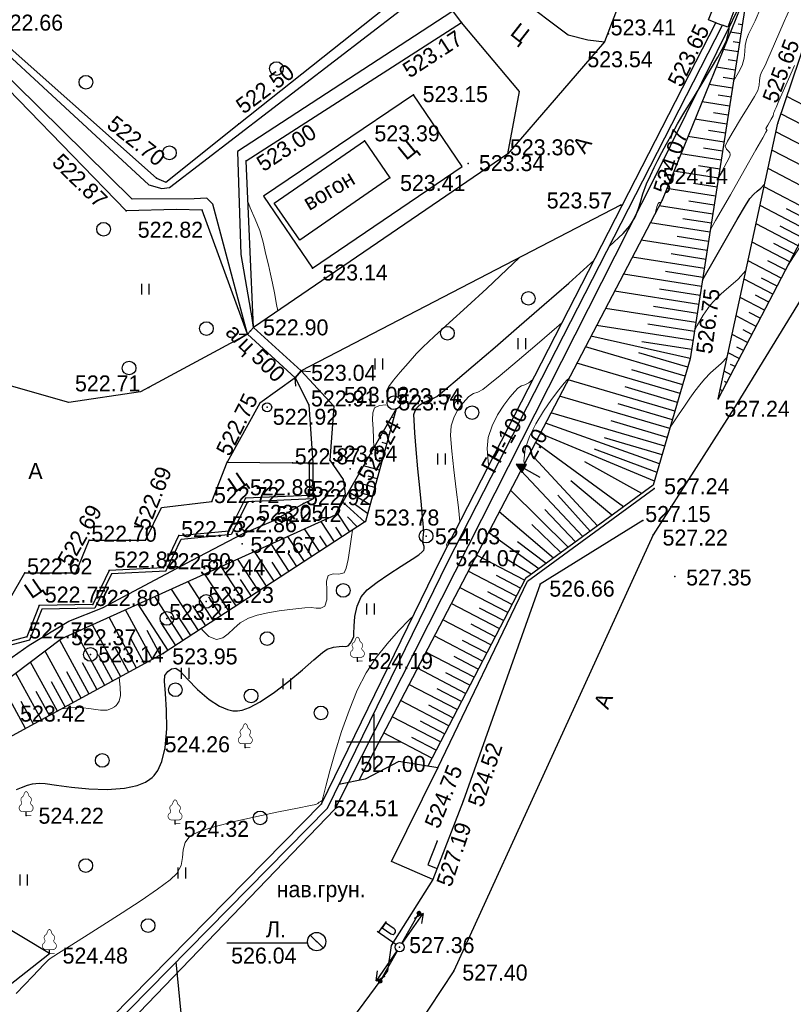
# Model space of a CAD drawing. Header units: millimetres. Extents: x 767170 to 66149698, y -983507 to 2493658.
# Tile 175 of 256: x 2590009 to 2632280, y -572026 to -518113. Entities that reach past the tile are written whole.
import ezdxf

# ---------------------------------------------------------------- set-up
doc = ezdxf.new("R2010")
doc.units = ezdxf.units.MM
for name, pattern in [('Д_ТРОТ_ТРУБА', [3, 1.5, -1.5]), ('ДОРОГИ_СТРОЯЩ', [9, 8, -1]), ('Контура низ откосов  Штриховая 0.1-0.5 - - - - - - -', [0.6, 0.1, -0.5])]:
    doc.linetypes.add(name, pattern=pattern)
for name, color, linetype in [('(001) Сетка', 92, 'Continuous'), ('(004) Точки рельефа', 7, 'Continuous'), ('(004a) Точки рельефа (отк.)', 7, 'Continuous'), ('(007) Здания', 7, 'Continuous'), ('(011) Колодцы', 7, 'Continuous'), ('(013) Газ', 30, 'ИК_Газопровод -------г--------'), ('(014) Водопровод', 5, 'ИК_Водопровод -------в--------'), ('(017) Канализация', 33, 'KANALIS_K_1'), ('(022) Возд. Линии', 7, 'Continuous'), ('(025) Дорога', 7, 'Continuous'), ('(027) Гидрография', 7, 'Continuous'), ('(028) Гидротехн.', 7, 'Continuous'), ('(031) Горизонтали', 42, 'Continuous'), ('(035) Откосы', 7, 'Continuous'), ('(036) Растительность', 7, 'Continuous'), ('(038) Деревья', 7, 'Continuous'), ('(039) Земля', 7, 'Continuous'), ('(040) Ограда', 7, 'Continuous')]:
    doc.layers.add(name, color=color, linetype=linetype)
doc.layers.add('(032) Горизонтали утолщенные', color=32, linetype='Continuous', lineweight=30)
doc.styles.add('BM-431', font='txt')
doc.styles.add('D-431', font='txt')
doc.styles.add('S', font='txtwr', dxfattribs={"oblique": 15})
doc.styles.get("Standard").update_dxf_attribs({"font": 'isocpeui.ttf'})
doc.linetypes.add('GAZ_VOZDUSH', pattern='A,1,-2,["~",Standard,S=3,R=0,X=-1.5,Y=-1.5],-1,10', length=14)
doc.linetypes.add('KANALIS_K_1', pattern='A,1,[">",Standard,S=1.8,R=0,X=-0.9,Y=-0.9],3,-1,["К",Standard,S=1.8,R=0,X=-0.9,Y=-0.9],-1,10', length=16)
doc.linetypes.add('ИК_Водопровод -------в--------', pattern='A,9,-0.6,["В",Standard,S=1.2,R=0,X=0,Y=-0.6],-1.2', length=10.8)
doc.linetypes.add('ИК_Газопровод -------г--------', pattern='A,9,-0.6,["Г",Standard,S=1.2,R=0,X=0,Y=-0.6],-1.2', length=10.8)
doc.linetypes.add('ОГРАДА_БЕТ', pattern='A,4,["|",Standard,S=0.8,R=0,X=0,Y=-0.8],4', length=8)
doc.linetypes.add('ОТКОСЫ_НЕУКР', pattern='A,0.5,["|",Standard,S=1.2,R=0,X=0,Y=-1.2],1,["|",Standard,S=0.5,R=0,X=0,Y=-0.5],0.5', length=2)
doc.linetypes.add('ОТКОСЫ_НЕУКР1', pattern='A,0.5,["|",Standard,S=-1.2,R=0,X=0,Y=1.2],1,["|",Standard,S=-0.5,R=0,X=0,Y=0.5],0.5', length=2)

# ---------------------------------------------------------------- blocks, each defined once
blk = doc.blocks.new('d')
at = {"layer": '(038) Деревья'}
blk.add_ellipse((0, 0), major_axis=(0.265, 0.265), ratio=1, start_param=5.497787, end_param=11.780972, dxfattribs=at)
blk = doc.blocks.new('I04010')
for p, q in [((-0.412273, 0.007146), (-0.412273, 1.207146)), ((0.387727, 1.207146), (0.387727, 0.007146))]:
    blk.add_line(p, q)
blk = doc.blocks.new('Setka')
at = {"layer": '(001) Сетка'}
for p, q in [((0, 1.5), (0, -1.5)), ((-1.5, 0), (1.5, 0))]:
    blk.add_line(p, q, dxfattribs=at)
blk = doc.blocks.new('d-flat-35-flat-1')
at = {"layer": '(038) Деревья'}
blk.add_ellipse((0, 0), major_axis=(0.265, 0.265), ratio=1, start_param=5.497787, end_param=11.780972, dxfattribs=at)
blk = doc.blocks.new('d-flat-34-flat-1')
at = {"layer": '(038) Деревья'}
blk.add_ellipse((0, 0), major_axis=(0.265, 0.265), ratio=1, start_param=5.497787, end_param=11.780972, dxfattribs=at)
blk = doc.blocks.new('I01171-flat-5-flat-1')
at = {"layer": '(011) Колодцы'}
blk.add_line((-0.361, 0.349), (0.351, -0.349), dxfattribs=at)
blk.add_circle((0, 0), 0.5, dxfattribs=at)
at = {"color": 4, "style": 'S', "oblique": 15}
blk.add_attdef('Z', (0.808, -0.547), '', height=1, dxfattribs=at)
blk = doc.blocks.new('f-flat-5-flat-1')
at = {"layer": '(022) Возд. Линии'}
for points in [[(-1.148, 0.801), (-0.719, 1.416)], [(-0.205, 0.143), (-1.23, 0.859)]]:
    blk.add_lwpolyline(points, dxfattribs=at)
blk.add_lwpolyline([(-0.254, 0.772), (-0.254, 0.772, 0.414214), (-0.294, 0.998), (-0.776, 1.334), (-0.962, 1.068), (-0.48, 0.732, 0.414214)], format="xyb", close=True, dxfattribs=at)
blk.add_circle((0, 0), 0.25, dxfattribs=at)
blk = doc.blocks.new('S1-flat-6-flat-1')
at = {"layer": '(022) Возд. Линии'}
for p, q in [((0, 0), (-1.145, -1.64)), ((-1.145, -1.64), (-1.064, -1.087)), ((-1.145, -1.64), (-0.654, -1.373))]:
    blk.add_line(p, q, dxfattribs=at)
blk = doc.blocks.new('S2-flat-6-flat-1')
at = {"layer": '(022) Возд. Линии'}
for p, q in [((0, 0), (1.145, 1.64)), ((1.145, 1.64), (0.654, 1.373)), ((1.145, 1.64), (1.064, 1.087))]:
    blk.add_line(p, q, dxfattribs=at)
blk = doc.blocks.new('s3-flat-8-flat-1')
at = {"layer": '(022) Возд. Линии'}
h = blk.add_hatch(dxfattribs=at)
h.set_pattern_fill('ACET-2D-ACET-2D-ANSI31', color=256, scale=0.01, angle=60.2458, style=0)
h.set_pattern_definition([(105.245828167, (-32401.5294, -79738.96087), (-0.030632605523, -0.008349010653), [])])
edge = h.paths.add_edge_path()
edge.add_arc((0.943, 1.65), 0.1, 0, 360)
blk.add_lwpolyline([(0, 0), (0.993, 1.736)], dxfattribs=at)
blk.add_circle((0.943, 1.65), 0.1, dxfattribs=at)
blk = doc.blocks.new('s4-flat-8-flat-1')
at = {"layer": '(022) Возд. Линии'}
h = blk.add_hatch(dxfattribs=at)
h.set_pattern_fill('ACET-2D-ACET-2D-ANSI31', color=256, scale=0.01, angle=240.2458, style=0)
h.set_pattern_definition([(285.245828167, (-32401.28193, -79738.52796), (0.030632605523, 0.008349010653), [])])
edge = h.paths.add_edge_path()
edge.add_arc((-0.943, -1.65), 0.1, 0, 360)
blk.add_lwpolyline([(0, 0), (-0.993, -1.736)], dxfattribs=at)
blk.add_circle((-0.943, -1.65), 0.1, dxfattribs=at)
blk = doc.blocks.new('prov-s-flat-6-flat-1')
at = {"layer": '(022) Возд. Линии'}
for name, p in [('s3-flat-8-flat-1', (0.123, 0.216)), ('s4-flat-8-flat-1', (-0.124, -0.217))]:
    blk.add_blockref(name, p, dxfattribs=at)
blk = doc.blocks.new('U1061-flat-1-flat-1')
at = {"layer": '(022) Возд. Линии'}
blk.add_circle((0, 0), 0.25, dxfattribs=at)
at = {"color": 4, "oblique": 15}
blk.add_attdef('Z', (0.797, -0.495), '', height=1, dxfattribs=at)
blk = doc.blocks.new('d-flat-31-flat-1')
at = {"layer": '(038) Деревья'}
blk.add_ellipse((0, 0), major_axis=(0.265, 0.265), ratio=1, start_param=5.497787, end_param=11.780972, dxfattribs=at)
blk = doc.blocks.new('d-flat-29-flat-1')
at = {"layer": '(038) Деревья'}
blk.add_ellipse((0, 0), major_axis=(0.265, 0.265), ratio=1, start_param=5.497787, end_param=11.780972, dxfattribs=at)
blk = doc.blocks.new('d-flat-28-flat-1')
at = {"layer": '(038) Деревья'}
blk.add_ellipse((0, 0), major_axis=(0.265, 0.265), ratio=1, start_param=5.497787, end_param=11.780972, dxfattribs=at)
blk = doc.blocks.new('karagach-flat-13-flat-1')
at = {"layer": '(038) Деревья', "const_width": 0.0375}
for points in [[(-0.208, 1.009, 0.181567), (-0.117, 1.159, 0.303004)], [(0, 1.312, 0.246034), (-0.117, 1.159, 0.489079)], [(0, 1.312, -0.246034), (0.117, 1.159, -0.489079)], [(0.208, 1.009, -0.181567), (0.117, 1.159, -0.303004)], [(-0.315, 0.559, 0.626949), (-0.218, 0.206, 0.702465)], [(-0.315, 0.559, 0.383603), (-0.255, 0.753, 0.352912)], [(-0.208, 1.009, 0.430853), (-0.255, 0.753, 0.548276)], [(0.208, 1.009, -0.430853), (0.255, 0.753, -0.548276)], [(0.315, 0.559, -0.626949), (0.218, 0.206, -0.702465)], [(0.315, 0.559, -0.383603), (0.255, 0.753, -0.352912)]]:
    blk.add_lwpolyline(points, format="xyb", dxfattribs=at)
for points in [[(0, 0.206), (-0.218, 0.206)], [(0, 0), (0, 0.206)], [(0, 0.206), (0.218, 0.206)], [(0, 0), (0.281, 0)]]:
    blk.add_lwpolyline(points, dxfattribs=at)
at = {"layer": '(038) Деревья'}
blk.add_lwpolyline([(0, 0), (0, 0.206)], dxfattribs=at)
blk = doc.blocks.new('karagach-flat-12-flat-1')
at = {"layer": '(038) Деревья', "const_width": 0.0375}
for points in [[(-0.208, 1.009, 0.181567), (-0.117, 1.159, 0.303004)], [(0, 1.312, 0.246034), (-0.117, 1.159, 0.489079)], [(0, 1.312, -0.246034), (0.117, 1.159, -0.489079)], [(0.208, 1.009, -0.181567), (0.117, 1.159, -0.303004)], [(-0.315, 0.559, 0.626949), (-0.218, 0.206, 0.702465)], [(-0.315, 0.559, 0.383603), (-0.255, 0.753, 0.352912)], [(-0.208, 1.009, 0.430853), (-0.255, 0.753, 0.548276)], [(0.208, 1.009, -0.430853), (0.255, 0.753, -0.548276)], [(0.315, 0.559, -0.626949), (0.218, 0.206, -0.702465)], [(0.315, 0.559, -0.383603), (0.255, 0.753, -0.352912)]]:
    blk.add_lwpolyline(points, format="xyb", dxfattribs=at)
for points in [[(0, 0.206), (-0.218, 0.206)], [(0, 0), (0, 0.206)], [(0, 0.206), (0.218, 0.206)], [(0, 0), (0.281, 0)]]:
    blk.add_lwpolyline(points, dxfattribs=at)
at = {"layer": '(038) Деревья'}
blk.add_lwpolyline([(0, 0), (0, 0.206)], dxfattribs=at)
blk = doc.blocks.new('karagach-flat-14-flat-1-flat-1')
at = {"layer": '(038) Деревья', "const_width": 0.0375}
for points in [[(-0.208, 1.009, 0.181567), (-0.117, 1.159, 0.303004)], [(0, 1.312, 0.246034), (-0.117, 1.159, 0.489079)], [(0, 1.312, -0.246034), (0.117, 1.159, -0.489079)], [(0.208, 1.009, -0.181567), (0.117, 1.159, -0.303004)], [(-0.315, 0.559, 0.626949), (-0.218, 0.206, 0.702465)], [(-0.315, 0.559, 0.383603), (-0.255, 0.753, 0.352912)], [(-0.208, 1.009, 0.430853), (-0.255, 0.753, 0.548276)], [(0.208, 1.009, -0.430853), (0.255, 0.753, -0.548276)], [(0.315, 0.559, -0.626949), (0.218, 0.206, -0.702465)], [(0.315, 0.559, -0.383603), (0.255, 0.753, -0.352912)]]:
    blk.add_lwpolyline(points, format="xyb", dxfattribs=at)
for points in [[(0, 0.206), (-0.218, 0.206)], [(0, 0), (0, 0.206)], [(0, 0.206), (0.218, 0.206)], [(0, 0), (0.281, 0)]]:
    blk.add_lwpolyline(points, dxfattribs=at)
at = {"layer": '(038) Деревья'}
blk.add_lwpolyline([(0, 0), (0, 0.206)], dxfattribs=at)
blk = doc.blocks.new('karagach-flat-15-flat-1-flat-1')
at = {"layer": '(038) Деревья', "const_width": 0.0375}
for points in [[(-0.208, 1.009, 0.181567), (-0.117, 1.159, 0.303004)], [(0, 1.312, 0.246034), (-0.117, 1.159, 0.489079)], [(0, 1.312, -0.246034), (0.117, 1.159, -0.489079)], [(0.208, 1.009, -0.181567), (0.117, 1.159, -0.303004)], [(-0.315, 0.559, 0.626949), (-0.218, 0.206, 0.702465)], [(-0.315, 0.559, 0.383603), (-0.255, 0.753, 0.352912)], [(-0.208, 1.009, 0.430853), (-0.255, 0.753, 0.548276)], [(0.208, 1.009, -0.430853), (0.255, 0.753, -0.548276)], [(0.315, 0.559, -0.626949), (0.218, 0.206, -0.702465)], [(0.315, 0.559, -0.383603), (0.255, 0.753, -0.352912)]]:
    blk.add_lwpolyline(points, format="xyb", dxfattribs=at)
for points in [[(0, 0.206), (-0.218, 0.206)], [(0, 0), (0, 0.206)], [(0, 0.206), (0.218, 0.206)], [(0, 0), (0.281, 0)]]:
    blk.add_lwpolyline(points, dxfattribs=at)
at = {"layer": '(038) Деревья'}
blk.add_lwpolyline([(0, 0), (0, 0.206)], dxfattribs=at)
blk = doc.blocks.new('karagach-flat-16-flat-1-flat-1')
at = {"layer": '(038) Деревья', "const_width": 0.0375}
for points in [[(-0.208, 1.009, 0.181567), (-0.117, 1.159, 0.303004)], [(0, 1.312, 0.246034), (-0.117, 1.159, 0.489079)], [(0, 1.312, -0.246034), (0.117, 1.159, -0.489079)], [(0.208, 1.009, -0.181567), (0.117, 1.159, -0.303004)], [(-0.315, 0.559, 0.626949), (-0.218, 0.206, 0.702465)], [(-0.315, 0.559, 0.383603), (-0.255, 0.753, 0.352912)], [(-0.208, 1.009, 0.430853), (-0.255, 0.753, 0.548276)], [(0.208, 1.009, -0.430853), (0.255, 0.753, -0.548276)], [(0.315, 0.559, -0.626949), (0.218, 0.206, -0.702465)], [(0.315, 0.559, -0.383603), (0.255, 0.753, -0.352912)]]:
    blk.add_lwpolyline(points, format="xyb", dxfattribs=at)
for points in [[(0, 0.206), (-0.218, 0.206)], [(0, 0), (0, 0.206)], [(0, 0.206), (0.218, 0.206)], [(0, 0), (0.281, 0)]]:
    blk.add_lwpolyline(points, dxfattribs=at)
at = {"layer": '(038) Деревья'}
blk.add_lwpolyline([(0, 0), (0, 0.206)], dxfattribs=at)
blk = doc.blocks.new('wef-flat-4')
at = {"layer": '(025) Дорога', "linetype": 'Д_ТРОТ_ТРУБА'}
blk.add_hatch(color=0, dxfattribs=at).paths.add_polyline_path([(-1295647.589, -1831919.311), (-1295647.344, -1831918.875), (-1295647.902, -1831918.848)])
at = {"layer": '(022) Возд. Линии', "color": 0}
for points in [[(-1295647.902, -1831918.848), (-1295647.589, -1831919.311)], [(-1295646.594, -1831919.582), (-1295647.466, -1831919.093)]]:
    blk.add_lwpolyline(points, dxfattribs=at)
at = {"layer": '(025) Дорога', "color": 0, "linetype": 'Д_ТРОТ_ТРУБА'}
blk.add_lwpolyline([(-1295647.589, -1831919.311), (-1295647.344, -1831918.875), (-1295647.902, -1831918.848), (-1295647.589, -1831919.311)], close=True, dxfattribs=at)
blk.add_lwpolyline([(-1295647.589, -1831919.311), (-1295647.344, -1831918.875)], dxfattribs=at)
blk = doc.blocks.new('Topo Xos')
at = {"layer": '(004) Точки рельефа', "color": 7, "linetype": 'ByBlock', "lineweight": -2, "transparency": 16777216}
for p in [(161.454, 53.345), (175.384, 53.331), (169.299, 52.289), (158.821, 49.393), (149.266, 47.801), (178.787, 47.838), (156.144, 46.86), (149.654, 45.763), (161.826, 45.628), (144.75, 44.82), (157.54, 44.833), (170.173, 43.341), (172.443, 43.618), (143.09, 43.035), (147.254, 43.078), (153.288, 39.895), (149.899, 36.463), (173.989, 34.922), (144.335, 33.369), (175.521, 32.737), (150.809, 32.277), (148.621, 29.275), (155.366, 28.911), (172.019, 27.825), (149.616, 27.302), (154.542, 26.376), (156.197, 26.016), (144.169, 25.037), (171.951, 25.289), (149.45, 24.793), (146.696, 23.914), (160.344, 23.99), (140.337, 23.22), (142.161, 23.346), (173.147, 23.006), (165.774, 22.584), (138.325, 21.422), (139.537, 19.6), (145.118, 18.791), (155.754, 18.382), (149.615, 13.646), (160.161, 12.53), (153.782, 10.566), (161.55, 10.717), (137.609, 9.93), (145.767, 9.476), (160.133, 8.515), (159.89, 6.425), (153.516, 3.021), (158.065, 2.713), (138.881, 2.376), (161.032, 1.412)]:
    blk.add_point(p, dxfattribs=at)
at = {"layer": '(004a) Точки рельефа (отк.)', "color": 7, "linetype": 'ByBlock', "lineweight": -2, "transparency": 16777216}
for p in [(169.505, 52.722), (163.987, 46.155), (172.051, 44.881), (152.511, 34.08), (153.088, 32.405), (157.755, 32.522), (154.472, 32.347), (157.876, 32.184), (152.202, 29.235), (154.237, 29.381), (147.772, 27.112), (152.811, 27.001), (153.126, 27.456), (151.183, 26.072), (171.398, 26.078), (148.735, 25.518), (141.058, 24.998), (145.978, 25.251), (159.517, 25.223), (137.535, 23.209), (145.126, 23.493), (147.477, 21.647), (141.253, 21.479), (145.321, 20.717), (137.643, 19.701)]:
    blk.add_point(p, dxfattribs=at)
at = {"layer": '(004a) Точки рельефа (отк.)', "transparency": 16777216}
blk.add_point((141.129, 18.746), dxfattribs=at)
at = {"layer": '(007) Здания', "ltscale": 600, "transparency": 16777216}
blk.add_lwpolyline([(156.144, 46.86), (157.54, 44.833), (152.599, 41.43), (151.203, 43.457), (156.144, 46.86)], dxfattribs=at)
at = {"layer": '(013) Газ', "linetype": 'GAZ_VOZDUSH', "ltscale": 600, "transparency": 16777216, "flags": 128}
blk.add_lwpolyline([(211.363, 129.819), (211.209, 128.871), (207.778, 121.494), (202.64, 118.683), (188.166, 85.176), (177.148, 55.188), (172.051, 44.881), (154.526, 10.276), (125.133, -20.235), (128.406, -27.612), (104.917, -48.213), (106.152, -52.909), (104.176, -59.427), (65.329, -101.114), (61.676, -103.137), (50.307, -114.313), (42.371, -118.322), (-2.23, -156.679), (-4.629, -158.957)], dxfattribs=at)
at = {"layer": '(014) Водопровод', "linetype": 'GAZ_VOZDUSH', "ltscale": 600, "transparency": 16777216, "flags": 128}
blk.add_lwpolyline([(160.133, 8.515), (159.615, 7.22), (160.119, 7.018)], dxfattribs=at)
at = {"layer": '(022) Возд. Линии', "color": 0, "ltscale": 600, "transparency": 16777216, "flags": 128}
blk.add_lwpolyline([(153.028, 2.939), (148.611, 2.939)], dxfattribs=at)
at = {"layer": '(025) Дорога', "linetype": 'Д_ТРОТ_ТРУБА', "ltscale": 600, "transparency": 16777216}
for p, q in [((161.454, 53.345), (155.125, 61.927)), ((164.638, 49.57), (161.454, 53.345)), ((163.987, 46.155), (164.638, 49.57))]:
    blk.add_line(p, q, dxfattribs=at)
at = {"layer": '(025) Дорога', "linetype": 'Д_ТРОТ_ТРУБА', "ltscale": 600, "transparency": 16777216, "flags": 128}
for points in [[(223.139, 118.213), (208.245, 89.448), (197.876, 69.507), (189.707, 53.958), (176.533, 32.47), (171.951, 25.289), (161.032, 1.412), (144.541, -23.563), (132.433, -37.824), (113.3, -57.675), (94.179, -76.92), (79.849, -91.248), (51.179, -119.895), (31.087, -139.861), (16.304, -154.937), (-0.773, -172.153), (-3.755, -175.128)], [(169.299, 52.289), (163.987, 46.155), (150.068, 36.648), (149.731, 36.279), (143.867, 33.117), (139.953, 32.536), (135.973, 33.675), (108.257, 39.08), (71.188, 48.092), (70.055, 49.105), (61.146, 60.626), (61.03, 61.037), (61.094, 61.524), (74.944, 73.155), (102.509, 93.517)], [(163.642, 55.431), (167.295, 52.68), (168.381, 52.391), (169.299, 52.289)], [(170.438, 55.293), (169.299, 52.289)], [(170.276, 43.366), (170.173, 43.341), (152.68, 34.265), (152.343, 33.896), (150.417, 32.499), (148.621, 29.275)], [(152.343, 33.896), (153.088, 32.405), (153.313, 29.244)], [(147.772, 27.112), (148.621, 29.275), (152.202, 29.235), (153.313, 29.244)], [(144.169, 25.037), (145.021, 26.795), (147.772, 27.112)], [(135.127, 19.029), (137.535, 23.209), (140.337, 23.22), (141.058, 24.998), (144.169, 24.998)]]:
    blk.add_lwpolyline(points, dxfattribs=at)
at = {"layer": '(025) Дорога', "linetype": 'Д_ТРОТ_ТРУБА', "ltscale": 600, "transparency": 16777216}
blk.add_lwpolyline([(153.288, 39.895), (161.49, 45.457), (158.821, 49.393), (150.619, 43.831)], close=True, dxfattribs=at)
at = {"layer": '(025) Дорога', "ltscale": 600, "transparency": 16777216}
for points in [[(153.113, 29.242), (153.126, 27.456), (149.616, 27.302), (148.735, 25.518), (148.731, 25.516)], [(153.313, 29.244), (153.328, 27.265), (149.743, 27.108), (148.867, 25.328)], [(145.126, 23.493), (145.978, 25.251), (148.731, 25.516)], [(145.255, 23.299), (146.109, 25.063), (148.867, 25.328)], [(145.126, 23.493), (142.161, 23.346), (141.253, 21.479), (138.325, 21.422), (137.643, 19.701), (135.127, 19.029)], [(145.255, 23.299), (142.289, 23.152), (141.38, 21.282), (138.462, 21.225), (137.792, 19.534), (135.244, 18.854)]]:
    blk.add_lwpolyline(points, dxfattribs=at)
at = {"layer": '(027) Гидрография', "color": 3, "ltscale": 600, "transparency": 16777216}
for points in [[(102.87, 93.863), (116.68, 76.462), (126.387, 63.961), (135.153, 52.929), (144.337, 44.457), (145.039, 44.259), (145.455, 44.314), (159.926, 55.418)], [(149.731, 36.279), (147.842, 43.406), (147.515, 43.732), (146.821, 43.69), (143.409, 43.67), (134.454, 52.488), (118.333, 73.153), (107.072, 87.873), (102.509, 93.517)], [(160.928, 53.937), (149.187, 46.278), (149.368, 40.637), (150.068, 36.648)], [(152.68, 34.265), (154.472, 32.347), (154.237, 29.381), (154.984, 28.328), (155.081, 27.533), (154.542, 26.376)], [(125.475, 10.462), (128.912, 13.002), (133.084, 16.015), (134.647, 17.065), (137.777, 19.258), (139.945, 20.559), (141.794, 21.295), (146.696, 23.914), (149.454, 25.34), (151.183, 26.072), (152.811, 27.001), (153.328, 27.265)]]:
    blk.add_lwpolyline(points, dxfattribs=at)
at = {"layer": '(028) Гидротехн.', "linetype": 'Д_ТРОТ_ТРУБА', "ltscale": 600, "transparency": 16777216}
for points in [[(149.274, 36.278), (149.731, 36.279), (150.068, 36.648), (149.985, 37.149)], [(152.343, 33.896), (149.731, 36.279)], [(152.68, 34.265), (150.068, 36.648)], [(152.384, 33.441), (152.343, 33.896), (152.68, 34.265), (153.186, 34.229)]]:
    blk.add_lwpolyline(points, dxfattribs=at)
at = {"layer": '(031) Горизонтали', "color": 42, "linetype": 'Continuous', "lineweight": 0, "ltscale": 600, "transparency": 16777216}
for points in [[(176.362, 50.143), (176.635, 50.606), (176.833, 50.993), (176.94, 51.401), (176.976, 51.753), (177, 52.082), (177.068, 52.42), (177.174, 52.713), (177.282, 52.933), (177.4, 53.15), (177.54, 53.433), (177.656, 53.697), (177.845, 54.134), (178.095, 54.716), (178.397, 55.417), (178.741, 56.208), (179.115, 57.064), (179.509, 57.957), (179.914, 58.86)], [(175.536, 44.844), (175.706, 45.153), (175.995, 45.7), (176.13, 45.974), (176.172, 46.078), (176.178, 46.103), (176.174, 46.142), (176.149, 46.211), (176.08, 46.298), (175.973, 46.404), (175.901, 46.571), (176.025, 46.846), (176.336, 47.379), (176.747, 48.047), (177.168, 48.726), (177.511, 49.291), (177.685, 49.618), (177.755, 49.917), (177.774, 50.171), (177.817, 50.423), (177.897, 50.632), (177.982, 50.791), (178.084, 50.994), (178.237, 51.342), (178.602, 52.178), (179.133, 53.393), (179.784, 54.88)], [(175.094, 42.008), (175.38, 42.502), (176.187, 43.905), (176.949, 45.24), (177.589, 46.368), (177.962, 47.027), (178.133, 47.333), (178.187, 47.431), (178.194, 47.444), (178.193, 47.451), (178.181, 47.471), (178.154, 47.51), (178.132, 47.55), (178.233, 47.728), (178.425, 48.048), (178.537, 48.243), (178.555, 48.34), (178.567, 48.426), (178.596, 48.491), (178.627, 48.555), (178.688, 48.692), (178.846, 49.049), (179.082, 49.583), (179.374, 50.247), (179.702, 50.996)], [(179.344, 40.058), (179.847, 40.833), (181.057, 42.711), (182.28, 44.628), (183.462, 46.501), (184.543, 48.243), (185.468, 49.769), (186.179, 50.995), (186.555, 51.702), (186.706, 52.044), (186.738, 52.171), (186.731, 52.203), (186.686, 52.249), (186.552, 52.293), (186.261, 52.26), (185.756, 52.094), (185.597, 52.031)], [(151.392, 37.553), (151.332, 37.914), (151.214, 38.545), (151.104, 39.08), (150.994, 39.572), (150.877, 40.073), (150.746, 40.637), (150.595, 41.316), (150.406, 41.954), (150.154, 42.579), (149.886, 43.197), (149.755, 43.541)], [(172.061, 42.887), (172.164, 43.255), (172.24, 43.436), (172.293, 43.493), (172.32, 43.499), (172.353, 43.489), (172.366, 43.471)], [(157.402, 32.93), (157.357, 33.179), (157.475, 33.411), (157.733, 33.765), (158.096, 34.206), (158.527, 34.701), (158.988, 35.218), (159.348, 35.577), (159.969, 36.155), (160.795, 36.911), (161.771, 37.802), (162.841, 38.786), (163.949, 39.82), (164.614, 40.457)], [(174.238, 36.52), (174.364, 36.756), (174.701, 37.327), (175.087, 37.877), (175.475, 38.312), (175.847, 38.642), (176.221, 38.943), (176.613, 39.291), (177.041, 39.762)], [(161.365, 25.983), (161.366, 26.017), (161.293, 26.783), (161.173, 27.771), (161.038, 28.847), (160.923, 29.876), (160.861, 30.724), (160.885, 31.257), (161.03, 31.697), (161.229, 32.084), (161.453, 32.412), (161.673, 32.674), (161.86, 32.861), (162.108, 33.023), (162.347, 33.105), (162.623, 33.242), (162.923, 33.48), (163.577, 34.022), (164.5, 34.797), (165.607, 35.736), (166.811, 36.769), (166.962, 36.9)], [(172.885, 31.157), (172.988, 31.315), (173.344, 31.855), (173.669, 32.34), (173.968, 32.775), (174.246, 33.163), (174.509, 33.509), (174.763, 33.819), (175.103, 34.17), (175.397, 34.419), (175.688, 34.67), (176.017, 35.029)], [(162.948, 29.071), (162.911, 29.307), (162.858, 30.015), (162.917, 30.631), (163.13, 31.265), (163.43, 31.86), (163.771, 32.388), (164.103, 32.824), (164.38, 33.143), (164.552, 33.319), (164.745, 33.444), (164.93, 33.508), (165.146, 33.615), (165.369, 33.794)], [(164.9, 29.192), (164.881, 29.319), (164.95, 30.004), (165.179, 30.672), (165.531, 31.375), (165.952, 32.067), (166.388, 32.7), (166.785, 33.227), (167.088, 33.602), (167.244, 33.776), (167.324, 33.829)], [(156.661, 30.066), (156.631, 30.56), (156.611, 31.102), (156.586, 31.584), (156.597, 31.975), (156.688, 32.241), (156.97, 32.382), (157.311, 32.411)], [(147.206, 20.153), (147.292, 20.058), (147.62, 19.718), (148.035, 19.561), (148.382, 19.647), (148.683, 19.872), (148.986, 20.172), (149.336, 20.482), (149.782, 20.738), (150.272, 20.896), (150.856, 21.025), (151.47, 21.128), (152.053, 21.207), (152.544, 21.265), (152.881, 21.305), (153.215, 21.308), (153.503, 21.274), (153.751, 21.277), (153.966, 21.391), (154.078, 21.731), (154.079, 22.245), (154.07, 22.753), (154.152, 23.075), (154.422, 23.163), (154.742, 23.132), (155.021, 23.218), (155.134, 23.472), (155.243, 23.946), (155.344, 24.546), (155.434, 25.177), (155.484, 25.551)], [(160.677, 24.639), (160.642, 24.749), (160.747, 24.991), (160.937, 25.146)], [(137.057, 0.171), (137.967, 1.12), (138.585, 1.762), (138.83, 2.014), (138.975, 2.127), (139.128, 2.231), (139.376, 2.387), (139.969, 2.756), (140.812, 3.283), (141.812, 3.916), (142.875, 4.598), (143.906, 5.277), (144.812, 5.898), (145.499, 6.407), (145.872, 6.75), (146.099, 7.186), (146.181, 7.62), (146.219, 8.041), (146.317, 8.439), (146.576, 8.802), (147.05, 9.04), (147.91, 9.309), (149.02, 9.592), (150.241, 9.868), (151.436, 10.119), (152.466, 10.325), (153.194, 10.467), (153.482, 10.526), (153.582, 10.59), (153.666, 10.653), (153.75, 10.693), (153.826, 10.74), (153.882, 10.956), (154.025, 11.524), (154.246, 12.364), (154.537, 13.391), (154.89, 14.525), (155.296, 15.682), (155.749, 16.781), (156.238, 17.74), (156.781, 18.57), (157.379, 19.334), (157.999, 20.029), (158.609, 20.65), (158.801, 20.832)], [(139.562, 15.765), (139.961, 15.821), (140.599, 15.84), (141.167, 15.765), (141.673, 15.692), (142.039, 15.702), (142.293, 15.781), (142.453, 15.88), (142.531, 15.946), (142.6, 16.021), (142.701, 16.191), (142.77, 16.491), (142.759, 16.951), (142.698, 17.473)]]:
    blk.add_lwpolyline(points, dxfattribs=at)
at = {"layer": '(032) Горизонтали утолщенные', "color": 32, "linetype": 'Continuous', "lineweight": 30, "ltscale": 600, "transparency": 16777216}
for points in [[(169.539, 41.065), (169.572, 41.094), (170.311, 41.797), (170.688, 42.206), (170.975, 42.685), (171.143, 43.106), (171.259, 43.517), (171.388, 43.969), (171.597, 44.509), (171.811, 44.977), (172.012, 45.4), (172.216, 45.809), (172.437, 46.234), (172.69, 46.707), (172.989, 47.258), (173.296, 47.795), (173.698, 48.469), (174.159, 49.226), (174.639, 50.012), (175.1, 50.773), (175.503, 51.456), (175.809, 52.005), (175.981, 52.369), (176.108, 52.859), (176.161, 53.308), (176.169, 53.414)], [(174.661, 39.229), (174.683, 39.268), (175.323, 40.392), (175.973, 41.533), (176.561, 42.558), (177.013, 43.331), (177.256, 43.716), (177.467, 43.948), (177.658, 44.108), (177.85, 44.267), (178.064, 44.496)], [(137.082, 11.353), (137.361, 11.467), (137.689, 11.59), (137.965, 11.651), (138.317, 11.702), (138.648, 11.679), (139.267, 11.592), (140.093, 11.48), (141.045, 11.386), (142.042, 11.35), (143.005, 11.413), (143.696, 11.563), (144.141, 11.746), (144.393, 11.908), (144.504, 12.001), (144.619, 12.119), (144.818, 12.392), (145.043, 12.88), (145.23, 13.637), (145.32, 14.673), (145.304, 15.701), (145.241, 16.608), (145.187, 17.278), (145.201, 17.598), (145.37, 17.814), (145.571, 17.951), (145.814, 17.996), (146.047, 17.822), (146.454, 17.391), (146.997, 16.831), (147.641, 16.27), (148.202, 15.906), (148.639, 15.725), (148.932, 15.664), (149.079, 15.654), (149.192, 15.659), (149.436, 15.702), (149.84, 15.845), (150.431, 16.154), (151.217, 16.677), (152.005, 17.283), (152.741, 17.897), (153.371, 18.444), (153.841, 18.849), (154.097, 19.036), (154.45, 19.137), (154.759, 19.177), (154.957, 19.193), (155.128, 19.187), (155.258, 19.217), (155.375, 19.357), (155.46, 19.532), (155.551, 19.724), (155.551, 19.724), (155.551, 19.724), (155.565, 19.894), (155.575, 20.288), (155.619, 20.815), (155.734, 21.384), (155.959, 21.906), (156.296, 22.276), (156.833, 22.698), (157.48, 23.14), (158.148, 23.569), (158.748, 23.953), (159.12, 24.206), (159.305, 24.354), (159.374, 24.428), (159.389, 24.457), (159.405, 24.521), (159.404, 24.659), (159.348, 24.878), (159.349, 25.096), (159.376, 25.349), (159.376, 25.349), (159.376, 25.349), (159.386, 25.459), (159.371, 25.672), (159.351, 25.927), (159.323, 26.247), (159.258, 26.931), (159.171, 27.859), (159.074, 28.908), (158.98, 29.957), (158.903, 30.883), (158.856, 31.566), (158.852, 31.884), (158.918, 32.091), (159.014, 32.246), (159.168, 32.404), (159.341, 32.515), (159.564, 32.606), (159.822, 32.713), (160.101, 32.869), (160.42, 33.125), (161.113, 33.706), (162.099, 34.543), (163.296, 35.568), (164.621, 36.711), (165.994, 37.904), (167.331, 39.079), (168.551, 40.165), (168.709, 40.308)]]:
    blk.add_lwpolyline(points, dxfattribs=at)
at = {"layer": '(035) Откосы', "ltscale": 600, "transparency": 16777216}
for p, q in [((176.84, 53.213), (176.608, 53.25)), ((176.763, 52.72), (176.181, 52.81)), ((176.61, 51.732), (175.794, 51.859)), ((176.687, 52.226), (176.337, 52.28)), ((176.533, 51.238), (176.067, 51.311)), ((176.456, 50.745), (175.408, 50.908)), ((176.379, 50.251), (175.796, 50.342)), ((176.302, 49.757), (175.021, 49.957)), ((176.225, 49.263), (175.526, 49.372)), ((183.123, 47.294), (179.281, 49.301)), ((176.148, 48.77), (174.634, 49.006)), ((175.994, 47.782), (174.247, 48.054)), ((176.071, 48.276), (175.256, 48.403)), ((182.663, 46.412), (178.959, 48.346)), ((175.84, 46.795), (173.86, 47.103)), ((175.917, 47.288), (174.985, 47.434)), ((182.202, 45.53), (178.685, 47.366)), ((175.763, 46.301), (174.715, 46.464)), ((175.686, 45.807), (173.474, 46.152)), ((181.741, 44.648), (178.467, 46.358)), ((175.609, 45.314), (174.445, 45.495)), ((181.28, 43.765), (178.249, 45.349)), ((175.532, 44.82), (173.087, 45.201)), ((175.378, 43.832), (172.7, 44.25)), ((175.455, 44.326), (174.174, 44.526)), ((180.82, 42.883), (178.031, 44.34)), ((175.224, 42.845), (172.279, 43.304)), ((175.301, 43.339), (173.904, 43.556)), ((180.359, 42.001), (177.812, 43.331)), ((180.589, 42.442), (179.255, 43.139)), ((175.147, 42.351), (173.591, 42.594)), ((175.07, 41.857), (171.79, 42.369)), ((179.898, 41.119), (177.594, 42.322)), ((180.129, 41.56), (178.916, 42.193)), ((174.993, 41.364), (173.269, 41.632)), ((174.916, 40.87), (171.301, 41.433)), ((179.437, 40.236), (177.376, 41.313)), ((179.668, 40.678), (178.576, 41.248)), ((174.762, 39.882), (170.812, 40.498)), ((174.839, 40.376), (172.948, 40.671)), ((178.977, 39.354), (177.158, 40.304)), ((179.207, 39.795), (178.237, 40.302)), ((174.609, 38.895), (170.323, 39.563)), ((174.685, 39.389), (172.626, 39.71)), ((178.746, 38.913), (177.898, 39.356)), ((178.516, 38.472), (176.94, 39.295)), ((174.455, 37.907), (169.834, 38.628)), ((174.532, 38.401), (172.305, 38.748)), ((178.055, 37.59), (176.721, 38.286)), ((178.286, 38.031), (177.558, 38.411)), ((174.378, 37.414), (171.983, 37.787)), ((174.301, 36.92), (169.345, 37.692)), ((177.595, 36.707), (176.503, 37.277)), ((177.825, 37.149), (177.219, 37.465)), ((174.147, 35.932), (168.856, 36.757)), ((174.224, 36.426), (171.662, 36.825)), ((173.993, 34.945), (168.549, 36.171)), ((177.134, 35.825), (176.285, 36.269)), ((177.364, 36.266), (176.879, 36.52)), ((173.715, 33.985), (168.245, 35.589)), ((174.07, 35.439), (171.34, 35.864)), ((173.855, 34.465), (171.168, 35.253)), ((176.673, 34.943), (176.067, 35.26)), ((176.903, 35.384), (176.54, 35.574)), ((173.433, 33.026), (167.773, 34.686)), ((176.443, 34.502), (176.2, 34.629)), ((173.574, 33.506), (170.791, 34.322)), ((176.212, 34.061), (175.849, 34.251)), ((173.152, 32.067), (167.3, 33.783)), ((175.982, 33.62), (175.861, 33.683)), ((173.293, 32.547), (170.415, 33.39)), ((175.752, 33.178), (175.63, 33.242)), ((172.871, 31.108), (166.828, 32.88)), ((173.012, 31.588), (170.038, 32.459)), ((172.59, 30.149), (166.356, 31.977)), ((157.746, 31.707), (157.622, 31.741)), ((172.309, 29.19), (166.063, 31.416)), ((172.73, 30.629), (169.661, 31.528)), ((157.486, 30.752), (157.113, 30.854)), ((157.616, 31.229), (157.492, 31.263)), ((172.027, 28.231), (165.764, 30.845)), ((157.356, 30.275), (157.107, 30.342)), ((170.331, 26.827), (165.507, 30.354)), ((172.449, 29.67), (169.285, 30.597)), ((157.226, 29.797), (156.603, 29.967)), ((168.914, 25.793), (165.209, 29.783)), ((172.168, 28.71), (168.745, 29.985)), ((157.096, 29.32), (156.723, 29.421)), ((171.336, 27.561), (168.219, 29.286)), ((156.967, 28.842), (156.094, 29.08)), ((168.107, 25.203), (164.699, 28.808)), ((156.707, 27.887), (155.585, 28.193)), ((156.837, 28.365), (156.338, 28.501)), ((169.699, 26.366), (167.442, 28.243)), ((156.447, 26.933), (155.265, 27.636)), ((156.577, 27.41), (155.953, 27.58)), ((167.3, 24.614), (164.135, 27.73)), ((156.164, 25.994), (154.948, 27.083)), ((156.317, 26.455), (155.593, 26.97)), ((168.511, 25.498), (166.738, 27.459)), ((155.335, 25.454), (154.632, 26.532)), ((166.493, 24.024), (163.518, 26.548)), ((167.703, 24.908), (166.014, 26.675)), ((154.506, 24.913), (153.777, 26.031)), ((155.749, 25.724), (155.207, 26.281)), ((153.677, 24.373), (152.864, 25.619)), ((154.92, 25.184), (154.577, 25.71)), ((165.686, 23.435), (162.931, 25.426)), ((166.896, 24.319), (165.315, 25.867)), ((152.848, 23.832), (151.952, 25.206)), ((154.091, 24.643), (153.706, 25.234)), ((166.089, 23.73), (164.526, 24.918)), ((151.19, 22.751), (150.126, 24.382)), ((152.019, 23.292), (151.039, 24.794)), ((152.433, 23.562), (151.964, 24.281)), ((153.262, 24.102), (152.835, 24.757)), ((150.361, 22.21), (149.214, 23.97)), ((151.604, 23.021), (151.094, 23.805)), ((164.912, 22.817), (162.282, 24.185)), ((165.282, 23.14), (163.825, 24.017)), ((149.532, 21.67), (148.301, 23.558)), ((150.776, 22.481), (150.223, 23.328)), ((164.45, 21.931), (161.819, 23.3)), ((147.874, 20.589), (146.475, 22.734)), ((148.703, 21.129), (147.388, 23.146)), ((149.947, 21.94), (149.352, 22.852)), ((164.681, 22.374), (163.366, 23.058)), ((147.045, 20.048), (145.563, 22.321)), ((149.118, 21.399), (148.481, 22.376)), ((163.989, 21.044), (161.356, 22.414)), ((164.22, 21.487), (162.904, 22.172)), ((146.216, 19.507), (144.65, 21.909)), ((148.289, 20.859), (147.61, 21.899)), ((144.531, 18.472), (143.052, 21.188)), ((145.387, 18.967), (143.737, 21.497)), ((147.46, 20.318), (146.739, 21.423)), ((163.528, 20.157), (160.893, 21.528)), ((163.758, 20.601), (162.441, 21.286)), ((143.662, 17.998), (142.148, 20.779)), ((146.631, 19.778), (145.869, 20.947)), ((163.067, 19.271), (160.43, 20.643)), ((141.924, 17.052), (140.339, 19.962)), ((142.793, 17.525), (141.243, 20.371)), ((144.966, 18.708), (144.235, 20.05)), ((145.802, 19.237), (144.998, 20.47)), ((163.297, 19.714), (161.979, 20.4)), ((141.055, 16.578), (139.446, 19.532)), ((144.097, 18.235), (143.348, 19.609)), ((162.605, 18.384), (159.967, 19.757)), ((162.836, 18.827), (161.517, 19.514)), ((140.186, 16.105), (138.647, 18.93)), ((143.228, 17.762), (142.462, 19.168)), ((162.144, 17.498), (159.503, 18.871)), ((142.359, 17.288), (141.575, 18.727)), ((162.375, 17.941), (161.055, 18.628)), ((139.317, 15.632), (137.848, 18.328)), ((141.49, 16.815), (140.688, 18.287)), ((161.683, 16.611), (159.04, 17.986)), ((138.448, 15.158), (137.049, 17.726)), ((140.621, 16.342), (139.834, 17.786)), ((161.913, 17.054), (160.593, 17.741)), ((137.579, 14.685), (136.251, 17.124)), ((139.751, 15.868), (139, 17.249)), ((161.221, 15.724), (158.577, 17.1)), ((161.452, 16.168), (160.13, 16.855)), ((138.882, 15.395), (138.166, 16.711)), ((160.76, 14.838), (158.114, 16.215)), ((138.013, 14.922), (137.332, 16.173)), ((160.991, 15.281), (159.668, 15.969)), ((160.299, 13.951), (157.651, 15.329)), ((160.529, 14.395), (159.206, 15.083)), ((159.838, 13.065), (157.188, 14.443)), ((160.068, 13.508), (158.744, 14.197))]:
    blk.add_line(p, q, dxfattribs=at)
at = {"layer": '(035) Откосы', "linetype": 'Контура низ откосов  Штриховая 0.1-0.5 - - - - - - -', "ltscale": 600, "transparency": 16777216}
for points in [[(175.521, 32.737), (178.787, 47.838), (184.608, 65.09), (188.584, 82.408), (194.921, 93.239), (202.282, 104.201), (205.152, 108.769)], [(177.148, 55.188), (172.443, 43.618), (155.827, 11.841)], [(157.876, 32.184), (154.542, 26.376), (139.537, 19.6), (126.353, 9.665)]]:
    blk.add_lwpolyline(points, dxfattribs=at)
at = {"layer": '(035) Откосы', "ltscale": 600, "transparency": 16777216}
for points in [[(211.238, 104.945), (202.198, 83.532), (192.084, 63.87), (186.31, 53.397), (175.521, 32.737)], [(177.148, 55.188), (173.989, 34.922), (171.966, 28.021), (164.956, 22.902), (159.607, 12.621)], [(157.876, 32.184), (156.197, 26.016), (145.118, 18.791), (127.584, 9.241)]]:
    blk.add_lwpolyline(points, dxfattribs=at)
at = {"layer": '(035) Откосы', "linetype": 'ОТКОСЫ_НЕУКР', "ltscale": 600, "transparency": 16777216}
for points in [[(157.621, 7.401), (160.161, 12.53), (165.071, 22.758), (172.019, 27.825)], [(171.398, 26.078), (165.774, 22.584), (161.55, 10.717), (159.89, 6.425), (157.621, 7.401)]]:
    blk.add_lwpolyline(points, dxfattribs=at)
at = {"layer": '(039) Земля', "linetype": 'Контура низ откосов  Штриховая 0.1-0.5 - - - - - - -', "ltscale": 600, "transparency": 16777216, "flags": 128}
for points in [[(160.161, 12.53), (158.018, 12.882), (156.189, 11.913), (154.746, 11.627)], [(105.243, -24.297), (138.881, 2.376), (127.849, 8.976), (126.353, 9.665)], [(159.89, 6.425), (157.603, 2.807), (157.407, 1.413), (155.425, -1.247), (151.093, -4.929), (150.237, -5.554), (147.342, -3.468), (146.206, -1.945), (145.822, 1.908)]]:
    blk.add_lwpolyline(points, dxfattribs=at)
at = {"layer": '(040) Ограда', "linetype": 'ОГРАДА_БЕТ', "ltscale": 600, "transparency": 16777216, "flags": 128}
blk.add_lwpolyline([(126.645, -17.007), (153.782, 10.566), (160.344, 23.99), (175.384, 53.331), (174.993, 53.487), (175.395, 54.501), (176.429, 54.121), (176.049, 53.087), (175.753, 53.196)], dxfattribs=at)
at = {"layer": '(040) Ограда', "ltscale": 600, "transparency": 16777216, "flags": 128}
blk.add_lwpolyline([(126.93, -17.287), (154.113, 10.332), (160.702, 23.811), (175.753, 53.196)], dxfattribs=at)
at = {"linetype": 'ОТКОСЫ_НЕУКР', "ltscale": 600, "transparency": 16777216}
for points in [[(102.87, 93.863), (117.343, 76.683), (125.573, 65.785), (135.402, 53.109), (144.75, 44.82), (145.258, 44.595), (149.266, 47.801), (159.526, 55.959)], [(149.731, 36.279), (147.254, 43.078), (145.846, 43.111), (143.09, 43.035), (134.245, 52.118), (124.287, 64.574), (115.441, 76.008), (102.507, 93.516)]]:
    blk.add_lwpolyline(points, dxfattribs=at)
at = {"linetype": 'ОТКОСЫ_НЕУКР1', "ltscale": 600, "transparency": 16777216}
blk.add_lwpolyline([(150.068, 36.648), (149.654, 45.763), (161.454, 53.345)], dxfattribs=at)
at = {"ltscale": 600, "transparency": 16777216}
blk.add_lwpolyline([(175.384, 53.331), (175.753, 53.196)], dxfattribs=at)
at = {"layer": '(001) Сетка', "transparency": 16777216}
blk.add_blockref('Setka', (156.659, 13.968), dxfattribs=at)
at = {"layer": '(022) Возд. Линии', "transparency": 16777216}
for name, p in [('d-flat-34-flat-1', (157.755, 32.522)), ('U1061-flat-1-flat-1', (150.809, 32.277)), ('wef-flat-4', (1295812.357, 1831948.017)), ('d-flat-35-flat-1', (159.517, 25.223)), ('d-flat-28-flat-1', (147.477, 21.647)), ('d-flat-29-flat-1', (145.321, 20.717)), ('karagach-flat-12-flat-1', (155.754, 18.382)), ('d-flat-31-flat-1', (141.129, 18.746)), ('karagach-flat-13-flat-1', (149.615, 13.646)), ('karagach-flat-16-flat-1-flat-1', (137.609, 9.93)), ('karagach-flat-15-flat-1-flat-1', (145.767, 9.476)), ('prov-s-flat-6-flat-1', (158.065, 2.714)), ('S2-flat-6-flat-1', (158.207, 2.916)), ('f-flat-5-flat-1', (158.065, 2.713)), ('karagach-flat-14-flat-1-flat-1', (138.881, 2.376)), ('I01171-flat-5-flat-1', (153.521, 3.021)), ('S1-flat-6-flat-1', (157.921, 2.507))]:
    blk.add_blockref(name, p, dxfattribs=at)
at = {"layer": '(036) Растительность', "linetype": 'Continuous', "transparency": 16777216, "xscale": 0.5, "yscale": 0.5, "zscale": 0.5}
for p in [(144.144, 38.442), (164.764, 35.458), (156.932, 34.348), (160.371, 29.141), (156.481, 20.935), (146.333, 17.399), (151.898, 16.831), (146.139, 6.47), (137.479, 6.097)]:
    blk.add_blockref('I04010', p, dxfattribs=at)
at = {"layer": '(038) Деревья', "linetype": 'Continuous', "transparency": 16777216}
for p in [(151.321, 50.824), (140.884, 50.076), (145.456, 46.21), (141.852, 42.025), (165.12, 38.242), (147.483, 36.585), (160.685, 36.332), (143.248, 34.427), (162.033, 31.983), (154.979, 22.249), (150.811, 19.611), (145.782, 16.81), (149.934, 16.473), (153.76, 15.545), (141.78, 12.938), (150.427, 9.796), (140.876, 7.18), (144.291, 3.897)]:
    blk.add_blockref('d', p, dxfattribs=at)
at = {"layer": '(004) Точки рельефа', "linetype": 'ByBlock', "transparency": 16777216, "char_height": 0.875, "attachment_point": 4, "style": 'D-431'}
for s, insert in [('522.66', (136.053, 53.333)), ('523.54', (168.353, 51.326)), ('523.15', (159.329, 49.417)), ('523.39', (156.688, 47.27)), ('523.34', (162.414, 45.639)), ('523.57', (166.127, 43.597)), ('522.82', (143.724, 41.994)), ('523.14', (153.841, 39.651)), ('522.90', (150.588, 36.647)), ('522.71', (140.285, 33.579)), ('527.24', (175.862, 32.189)), ('522.92', (151.12, 31.749)), ('522.88', (149.869, 27.889)), ('527.24', (172.557, 27.949)), ('523.05', (150.314, 26.492)), ('523.78', (156.663, 26.235)), ('527.22', (172.472, 25.139)), ('522.67', (149.896, 24.736)), ('522.82', (142.431, 23.931)), ('524.07', (161.117, 24.008)), ('522.44', (147.128, 23.508)), ('527.35', (173.765, 22.951)), ('526.66', (166.271, 22.339)), ('522.77', (138.634, 22.015)), ('522.37', (140.064, 19.679)), ('523.95', (145.611, 18.63)), ('524.19', (156.318, 18.377)), ('524.26', (145.194, 13.82)), ('527.00', (155.915, 12.741)), ('524.51', (154.435, 10.319)), ('524.22', (138.286, 9.907)), ('524.32', (146.244, 9.185)), ('527.36', (158.591, 2.823)), ('524.48', (139.604, 2.248)), ('526.04', (148.84, 2.248)), ('527.40', (161.5, 1.32))]:
    blk.add_mtext(s, dxfattribs=dict(at, insert=insert))
for s, insert, rotation in [('523.17', (158.377, 50.635), 33.2685), ('523.65', (173.112, 49.934), 64.0766), ('525.65', (178.327, 49.019), 69.3324), ('522.50', (149.264, 48.646), 36.7573), ('522.70', (142.232, 47.968), 321.873), ('523.00', (150.373, 45.508), 33.4039), ('524.07', (172.352, 44.032), 71.8597), ('522.87', (139.268, 45.931), 315.8615), ('526.75', (174.745, 35.218), 82.8318), ('522.75', (148.37, 29.729), 63.8801), ('523.24', (156.084, 28.368), 61.0471), ('522.69', (143.887, 25.636), 68.3), ('522.69', (139.664, 23.708), 60.4557), ('524.52', (162.196, 10.46), 71.8879), ('524.75', (159.816, 9.307), 68.3987), ('527.19', (160.479, 6.101), 71.5463)]:
    blk.add_mtext(s, dxfattribs=dict(at, insert=insert, rotation=rotation))
at = {"layer": '(004a) Точки рельефа (отк.)', "transparency": 16777216, "style": 'D-431'}
blk.add_text('523.14', height=0.875, dxfattribs=at).set_placement((141.568, 18.31))
at = {"layer": '(004a) Точки рельефа (отк.)', "linetype": 'ByBlock', "transparency": 16777216, "char_height": 0.875, "attachment_point": 4, "style": 'D-431'}
for s, insert in [('523.41', (169.63, 53.072)), ('523.36', (164.112, 46.505)), ('524.14', (172.481, 44.931)), ('523.41', (158.094, 44.553)), ('523.04', (153.219, 34.157)), ('523.02', (155.02, 32.952)), ('523.54', (157.88, 32.872)), ('522.91', (153.213, 32.755)), ('523.76', (158.001, 32.534)), ('523.04', (154.362, 29.731)), ('522.87', (152.327, 29.585)), ('522.90', (153.251, 27.806)), ('522.72', (147.897, 27.462)), ('522.92', (152.936, 27.351)), ('522.42', (151.308, 26.422)), ('527.15', (171.523, 26.428)), ('522.86', (148.86, 25.868)), ('522.70', (141.183, 25.348)), ('522.73', (146.103, 25.601)), ('524.03', (160.001, 25.205)), ('522.80', (145.251, 23.843)), ('522.62', (137.66, 23.559)), ('522.80', (141.378, 21.829)), ('523.23', (147.602, 21.997)), ('523.21', (145.446, 21.067)), ('522.75', (137.768, 20.051)), ('523.42', (137.279, 15.496))]:
    blk.add_mtext(s, dxfattribs=dict(at, insert=insert))
at = {"layer": '(007) Здания', "transparency": 16777216, "style": 'BM-431'}
blk.add_text('вогон', height=0.88, rotation=30.5862, dxfattribs=at).set_placement((153.115, 43.019))
at = {"layer": '(011) Колодцы', "transparency": 16777216, "style": 'BM-431'}
blk.add_text('Л.', height=0.875, dxfattribs=at).set_placement((150.742, 3.255))
at = {"layer": '(013) Газ', "color": 0, "linetype": 'Continuous', "transparency": 16777216, "style": 'BM-431'}
for s, p in [('ГН-100', (163.249, 28.597)), ('2.0', (165.424, 29.357))]:
    blk.add_text(s, height=0.875, rotation=60.6894, dxfattribs=at).set_placement(p)
at = {"layer": '(017) Канализация', "color": 0, "linetype": 'Continuous', "transparency": 16777216, "style": 'BM-431'}
blk.add_text('а/ц 500', height=0.875, rotation=315.6575, dxfattribs=at).set_placement((148.471, 36.319))
at = {"layer": '(025) Дорога', "linetype": 'ДОРОГИ_СТРОЯЩ', "transparency": 16777216, "style": 'BM-431'}
for s, rotation, p in [('Ц', 321.9506, (164.07, 52.7)), ('A', 55.5157, (168.203, 46.102)), ('Ц', 39.3212, (158.428, 45.764)), ('Ц', 34.7198, (149.053, 27.575)), ('Ц', 34.7198, (137.901, 21.755)), ('A', 68.3477, (169.487, 15.686))]:
    blk.add_text(s, height=0.875, rotation=rotation, dxfattribs=at).set_placement(p)
blk.add_text('A', height=0.875, dxfattribs=at).set_placement((137.728, 28.356))
at = {"layer": '(039) Земля', "linetype": 'Continuous', "transparency": 16777216, "style": 'BM-431'}
blk.add_text('нав.грун.', height=0.875, dxfattribs=at).set_placement((151.334, 5.451))

msp = doc.modelspace()

# ---------------------------------------------------------------- block references
at = {"xscale": 1000, "yscale": 1000, "zscale": 1000}
msp.add_blockref('Topo Xos', (2452754.32, -571613.28), dxfattribs=at)

doc.saveas('drawing.dxf')
